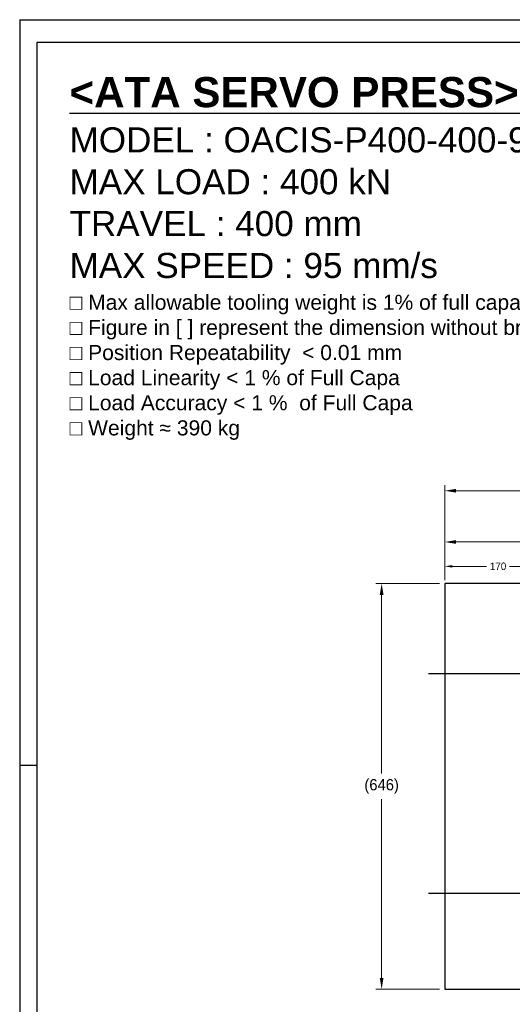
# Model space of a CAD drawing. Header units: millimetres. Extents: x 0 to 3370, y -35 to 2376.
# Tile 2 of 24: x 0 to 785, y 808 to 2376. Entities that reach past the tile are written whole.
import ezdxf

# ---------------------------------------------------------------- set-up
doc = ezdxf.new("R2010")
doc.units = ezdxf.units.MM
doc.linetypes.add('CENTER', pattern=[2, 1.25, -0.25, 0.25, -0.25])
doc.linetypes.add('CHAIN', pattern=[0.3543, 0.2362, -0.0295, 0.0591, -0.0295])
doc.layers.add('ATA-CENTER', color=133, linetype='CENTER')
doc.layers.add('ATA-TEXT', color=7, linetype='Continuous')
doc.styles.get("Standard").update_dxf_attribs({"font": 'gulim.ttc'})
doc.styles.add('주 문자 (ISO)', font='arial.ttf')
doc.dimstyles.new('ata_L1', dxfattribs={"dimtxt": 12, "dimasz": 12, "dimexe": 6, "dimexo": 6, "dimgap": 6, "dimtad": 0, "dimtih": 1, "dimtoh": 1, "dimdec": 3, "dimdsep": 46, "dimtxsty": 'Standard', "dimcen": 0, "dimclrd": 252, "dimclre": 252, "dimclrt": 4, "dimadec": 6, "dimazin": 2, "dimtfac": 1, "dimtdec": 6, "dimtofl": 0, "dimtmove": 0, "dimatfit": 3, "dimfxl": 0, "dimtolj": 1, "dimtzin": 0, "dimlwd": 0, "dimlwe": 0, "dimarcsym": 0})
doc.dimstyles.new('ata_L2', dxfattribs={"dimtxt": 18, "dimasz": 18, "dimexe": 9, "dimexo": 9, "dimgap": 9, "dimtad": 0, "dimtih": 1, "dimtoh": 1, "dimdec": 6, "dimdsep": 46, "dimtxsty": 'Standard', "dimcen": 0, "dimclrd": 252, "dimclre": 252, "dimclrt": 4, "dimadec": 6, "dimazin": 2, "dimtfac": 1, "dimtdec": 6, "dimtofl": 0, "dimtmove": 0, "dimatfit": 3, "dimfxl": 0, "dimtolj": 1, "dimtzin": 0, "dimlwd": 0, "dimlwe": 0, "dimarcsym": 0})

# ---------------------------------------------------------------- blocks, each defined once
blk = doc.blocks.new('*D8637')
at = {"color": 252, "lineweight": 0}
for p, q in [((677.2, 1483.3), (677.2, 1511.3)), ((847.2, 1480.3), (847.2, 1511.3)), ((689.2, 1505.3), (743.7, 1505.3)), ((835.2, 1505.3), (780.6, 1505.3))]:
    blk.add_line(p, q, dxfattribs=at)
at = {"color": 252}
for points in [[(689.2, 1507.3), (689.2, 1503.3), (677.2, 1505.3)], [(835.2, 1503.3), (835.2, 1507.3), (847.2, 1505.3)]]:
    blk.add_solid(points, dxfattribs=at)
at = {"layer": 'Defpoints', "color": 0}
for p in [(847.2, 1505.3), (677.2, 1477.3), (847.2, 1474.3)]:
    blk.add_point(p, dxfattribs=at)
at = {"color": 4, "insert": (762.2, 1505.3), "char_height": 12, "attachment_point": 5}
blk.add_mtext('\\A1;170', dxfattribs=at)
blk = doc.blocks.new('*D8264')
at = {"color": 252, "lineweight": 0}
for p, q in [((677.2, 1486.3), (677.2, 1553.1)), ((1506.7, 1400.9), (1506.7, 1553.1)), ((695.2, 1544.1), (1052, 1544.1)), ((1488.7, 1544.1), (1131.8, 1544.1))]:
    blk.add_line(p, q, dxfattribs=at)
at = {"color": 252}
for points in [[(695.2, 1547.1), (695.2, 1541.1), (677.2, 1544.1)], [(1488.7, 1541.1), (1488.7, 1547.1), (1506.7, 1544.1)]]:
    blk.add_solid(points, dxfattribs=at)
at = {"layer": 'Defpoints', "color": 0}
for p in [(1506.7, 1544.1), (677.2, 1477.3), (1506.7, 1391.9)]:
    blk.add_point(p, dxfattribs=at)
at = {"color": 4, "insert": (1091.9, 1544.1), "char_height": 18, "attachment_point": 5}
blk.add_mtext('\\A1;829.5', dxfattribs=at)
blk = doc.blocks.new('*D8245')
at = {"color": 252, "lineweight": 0}
for p, q in [((677.2, 1486.3), (677.2, 1634.7)), ((1744.2, 1140.8), (1744.2, 1634.7)), ((695.2, 1625.7), (1166.8, 1625.7)), ((1726.2, 1625.7), (1254.5, 1625.7))]:
    blk.add_line(p, q, dxfattribs=at)
at = {"color": 252}
for points in [[(695.2, 1628.7), (695.2, 1622.7), (677.2, 1625.7)], [(1726.2, 1622.7), (1726.2, 1628.7), (1744.2, 1625.7)]]:
    blk.add_solid(points, dxfattribs=at)
at = {"layer": 'Defpoints', "color": 0}
for p in [(1744.2, 1625.7), (677.2, 1477.3), (1744.2, 1131.8)]:
    blk.add_point(p, dxfattribs=at)
at = {"color": 4, "insert": (1210.7, 1625.7), "char_height": 18, "attachment_point": 5}
blk.add_mtext('\\A1;(1067)', dxfattribs=at)
blk = doc.blocks.new('*D8263')
at = {"color": 252, "lineweight": 0}
for p, q in [((668.7, 1477.8), (567.7, 1477.8)), ((576.7, 1459.8), (576.7, 1175.1)), ((576.7, 849.8), (576.7, 1134.5)), ((668.7, 831.8), (567.7, 831.8))]:
    blk.add_line(p, q, dxfattribs=at)
at = {"color": 252}
for points in [[(579.7, 1459.8), (573.7, 1459.8), (576.7, 1477.8)], [(573.7, 849.8), (579.7, 849.8), (576.7, 831.8)]]:
    blk.add_solid(points, dxfattribs=at)
at = {"layer": 'Defpoints', "color": 0}
for p in [(576.7, 1477.8), (677.7, 1477.8), (677.7, 831.8)]:
    blk.add_point(p, dxfattribs=at)
at = {"color": 4, "insert": (576.7, 1154.8), "char_height": 18, "attachment_point": 5}
blk.add_mtext('\\A1;(646)', dxfattribs=at)
blk = doc.blocks.new('ata-Border-A1-002')
at = {"color": 253, "ltscale": 0.5}
for p, q in [((0, 594), (841, 594)), ((0, 594), (0, 0)), ((7, 297), (0, 297))]:
    blk.add_line(p, q, dxfattribs=at)
blk.add_line((7, 585), (834, 585))
at = {"ltscale": 0.5}
blk.add_line((7, 9), (7, 585), dxfattribs=at)

msp = doc.modelspace()

# ---------------------------------------------------------------- linework, layer by layer
for p, q in [((677.1527826, 1477.312701), (677.1527826, 832.312701)), ((847.1527826, 1477.812701), (677.6527826, 1477.812701)), ((677.6527826, 831.812701), (847.1527826, 831.812701))]:
    msp.add_line(p, q)
for centre, start, end in [((677.6527826, 1477.312701), 90, 180), ((677.6527826, 832.312701), 180, 270)]:
    msp.add_arc(centre, 0.5, start, end)
at = {"layer": 'ATA-CENTER', "linetype": 'CHAIN', "ltscale": 23.990969}
for p, q in [((651.5198028, 1334.81232), (1511.9719385, 1334.81232)), ((651.5198028, 984.81232), (1780.6527826, 984.81232))]:
    msp.add_line(p, q, dxfattribs=at)

# ---------------------------------------------------------------- block references
at = {"xscale": 4, "yscale": 4, "zscale": 4}
msp.add_blockref('ata-Border-A1-002', (0, 0), dxfattribs=at)

# ---------------------------------------------------------------- texts
at = {"layer": 'ATA-TEXT', "color": 7, "insert": (79.4859539, 2284.609844), "char_height": 14, "attachment_point": 1, "style": '주 문자 (ISO)'}
msp.add_mtext('{\\fArial|b1|i0|c129|p34;\\H3.42860x;\\L<ATA SERVO PRESS>SERVO PRESS>}\\P{\\fArial|b0|i0|c129|p34;\\H2.85705x;MODEL : OACIS-P}{\\fArial|b0|i0|c0|p34;\\H2.85705x;4}{\\fArial|b0|i0|c129|p34;\\H2.85705x;00-}{\\fArial|b0|i0|c0|p34;\\H2.85705x;4}{\\fArial|b0|i0|c129|p34;\\H2.85705x;00-}{\\fArial|b0|i0|c0|p34;\\H2.85705x;95-J4}\\P{\\fArial|b0|i0|c129|p34;\\H2.85705x;MAX LOAD :}{\\fArial|b0|i0|c0|p34;\\H2.85705x; 4}{\\fArial|b0|i0|c129|p34;\\H2.85705x;00 kN}\\P{\\fArial|b0|i0|c129|p34;\\H2.85705x;TRAVEL : }{\\fArial|b0|i0|c0|p34;\\H2.85705x;4}{\\fArial|b0|i0|c129|p34;\\H2.85705x;00 mm}\\P{\\fArial|b0|i0|c129|p34;\\H2.85705x;MAX SPEED : }{\\fArial|b0|i0|c0|p34;\\H2.85705x;95}{\\fArial|b0|i0|c129|p34;\\H2.85705x; mm/s}\\P{\\fArial|b0|i0|c129|p34;\\H1.71423x;□ Max allowable tooling weight is 1% of full capacity.}\\P{\\fArial|b0|i0|c129|p34;\\H1.71423x;□ Figure in [ ] represent the dimension without brake.}\\P{\\fArial|b0|i0|c129|p34;\\H1.71423x;□ Position Repeatability  }{\\fArial|b0|i0|c129|p34;\\H1.71423x;<}{\\fArial|b0|i0|c129|p34;\\H1.71423x; }{\\fArial|b0|i0|c0|p34;\\H1.71423x;0.01}{\\fArial|b0|i0|c129|p34;\\H1.71423x; mm}\\P{\\fArial|b0|i0|c129|p34;\\H1.71423x;□ Load Linearity }{\\fArial|b0|i0|c129|p34;\\H1.71423x;<}{\\fArial|b0|i0|c129|p34;\\H1.71423x; }{\\fArial|b0|i0|c0|p34;\\H1.71423x;1}{\\fArial|b0|i0|c129|p34;\\H1.71423x; % of Full Capa}\\P{\\fArial|b0|i0|c129|p34;\\H1.71423x;□ Load Accuracy }{\\fArial|b0|i0|c129|p34;\\H1.71423x;<}{\\fArial|b0|i0|c129|p34;\\H1.71423x; }{\\fArial|b0|i0|c0|p34;\\H1.71423x;1}{\\fArial|b0|i0|c129|p34;\\H1.71423x; %  of Full Capa}\\P{\\fArial|b0|i0|c129|p34;\\H1.71423x;□ Weight }{\\fArial|b0|i0|c0|p34;\\H1.71423x;≈}{\\fArial|b0|i0|c129|p34;\\H1.71423x; }{\\fArial|b0|i0|c0|p34;\\H1.71423x;390}{\\fArial|b0|i0|c129|p34;\\H1.71423x; kg}', dxfattribs=at)

# ---------------------------------------------------------------- dimensions: what is measured, and where the dimension line sits
dim = msp.add_linear_dim(base=(1744.1527826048, 1625.6571351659), p1=(677.1527826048, 1477.3127010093), p2=(1744.1527826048, 1131.8127010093), text='(<>)', dimstyle='ata_L2', override={"dimtfill": 0})
dim.commit()
dim.dimension.update_dxf_attribs({"geometry": '*D8245', "text_midpoint": (1210.6527826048, 1625.6571351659)})
dim = msp.add_linear_dim(base=(1506.6527826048, 1544.0993758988), p1=(677.1527826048, 1477.3127010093), p2=(1506.6527826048, 1391.875135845), dimstyle='ata_L2', override={"dimtfill": 0})
dim.commit()
dim.dimension.update_dxf_attribs({"geometry": '*D8264', "text_midpoint": (1091.9027826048, 1544.0993758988)})
dim = msp.add_linear_dim(base=(847.1527826, 1505.3005977), p1=(677.1527826, 1477.312701), p2=(847.1527826, 1474.31232), dimstyle='ata_L1')
dim.commit()
dim.dimension.update_dxf_attribs({"geometry": '*D8637', "text_midpoint": (762.1527826, 1505.3005977)})
dim = msp.add_linear_dim(base=(576.6764556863, 1477.8127010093), p1=(677.6527826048, 831.8127010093), p2=(677.6527826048, 1477.8127010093), angle=90, text='(<>)', dimstyle='ata_L2', override={"dimtfill": 0})
dim.commit()
dim.dimension.update_dxf_attribs({"geometry": '*D8263', "text_midpoint": (576.6764556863, 1154.8127010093)})

doc.saveas('drawing.dxf')
